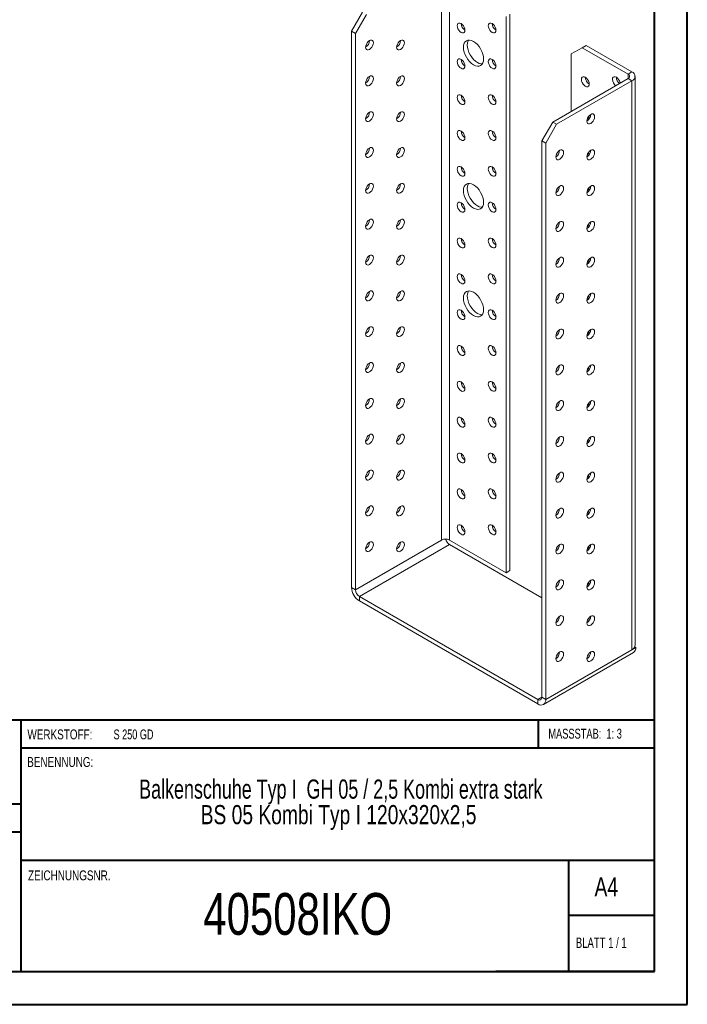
# Model space of a CAD drawing. Header units: millimetres. Extents: x 0 to 210, y 0 to 297.
# Tile 2 of 3: x 109 to 210, y 0 to 150. Entities that reach past the tile are written whole.
import ezdxf

# ---------------------------------------------------------------- set-up
doc = ezdxf.new("R2010")
doc.units = ezdxf.units.MM
doc.styles.add('SLDTEXTSTYLE0', font='TXT', dxfattribs={"width": 0.75})
doc.styles.add('SLDTEXTSTYLE1', font='TXT', dxfattribs={"width": 0.681818})
doc.styles.add('SLDTEXTSTYLE2', font='TXT', dxfattribs={"width": 0.7})
doc.styles.add('SLDTEXTSTYLE3', font='TXT', dxfattribs={"width": 0.6875})
doc.styles.add('SLDTEXTSTYLE4', font='TXT', dxfattribs={"width": 0.69898})

# ---------------------------------------------------------------- blocks, each defined once
blk = doc.blocks.new('SW_NOTE_1')
at = {"color": 0, "linetype": 'Continuous', "lineweight": 0, "char_height": 2.9104, "attachment_point": 2}
for s, insert, style in [('Balkenschuhe Typ I  GH 05 / 2,5 Kombi extra stark', (45.38, 3.75), 'SLDTEXTSTYLE4'), ('BS 05 Kombi Typ I 120x320x2,5', (45.03, -0.13), 'SLDTEXTSTYLE0')]:
    blk.add_mtext(s, dxfattribs=dict(at, insert=insert, style=style))

msp = doc.modelspace()

# ---------------------------------------------------------------- linework, layer by layer
at = {"color": 7, "linetype": 'Continuous', "lineweight": 40}
for p, q in [((210.08, 0.21), (210.08, 297.21)), ((205.08, 5.21), (205.08, 292.21)), ((205.08, 43.37), (10.11, 43.37)), ((108.91, 43.37), (108.91, 5.12)), ((187.47, 39.12), (187.47, 43.37)), ((205.08, 39.12), (108.91, 39.12)), ((108.91, 30.62), (10.11, 30.62)), ((108.91, 26.37), (10.11, 26.37)), ((108.91, 22.12), (205.08, 22.12)), ((192.08, 5.21), (192.08, 22.21)), ((205.08, 13.71), (192.08, 13.71)), ((10.08, 5.21), (205.08, 5.21)), ((205.08, 5.21), (180.99, 5.21)), ((0.08, 0.21), (210.08, 0.21))]:
    msp.add_line(p, q, dxfattribs=at)
at = {"color": 7, "linetype": 'Continuous', "lineweight": 15}
for p, q in [((172.79, 157.15), (172.79, 70.74)), ((173.97, 70.74), (173.97, 157.15)), ((159.12, 148.04), (160.77, 150.9)), ((161.36, 150.56), (159.71, 147.7)), ((182.57, 150.28), (182.57, 65.77)), ((183.16, 150.62), (183.16, 66.11)), ((159.71, 147.7), (159.12, 148.04)), ((159.12, 63.53), (159.12, 148.04)), ((159.71, 63.19), (159.71, 147.7)), ((194.12, 145.52), (192.47, 144.57)), ((194.71, 145.86), (194.12, 145.52)), ((194.12, 145.52), (201.08, 141.51)), ((194.71, 145.86), (201.67, 141.85)), ((192.47, 135.86), (192.47, 144.57)), ((189.65, 134.23), (201.08, 140.83)), ((201.08, 141.51), (201.67, 141.85)), ((201.08, 141.51), (201.08, 140.83)), ((201.08, 140.83), (201.67, 140.49)), ((202.15, 54.75), (202.15, 141.17)), ((190.23, 133.89), (201.67, 140.49)), ((201.67, 54.07), (201.67, 140.49)), ((188, 131.37), (189.65, 134.23)), ((190.23, 133.89), (188.59, 131.03)), ((189.65, 134.23), (190.23, 133.89)), ((188.59, 131.03), (188, 131.37)), ((188, 46.86), (188, 131.37)), ((188.59, 46.52), (188.59, 131.03)), ((172.79, 70.74), (159.71, 63.19)), ((182.57, 65.77), (173.97, 70.74)), ((160.3, 62.16), (173.97, 70.06)), ((188, 61.96), (173.97, 70.06)), ((183.16, 66.11), (182.57, 65.77)), ((159.71, 63.19), (159.12, 63.53)), ((160.3, 62.16), (187.41, 46.52)), ((160.3, 62.16), (160.3, 61.48)), ((160.3, 61.48), (187.41, 45.84)), ((195.18, 58.49), (194.95, 58.63)), ((188.59, 46.52), (201.67, 54.07)), ((202.26, 54.41), (201.67, 54.07)), ((202.1, 54.5), (202.26, 54.41)), ((188.24, 45.75), (201.91, 53.65)), ((188, 46.86), (187.41, 46.52)), ((187.41, 46.52), (187.41, 45.84)), ((188, 46.86), (188.59, 46.52))]:
    msp.add_line(p, q, dxfattribs=at)
at = {"color": 7, "linetype": 'Continuous', "lineweight": 15, "flags": 128}
for points in [[(176.33, 148.17), (176.3, 148.4), (176.22, 148.64), (176.09, 148.86), (175.92, 149.06), (175.74, 149.19), (175.56, 149.27), (175.39, 149.26), (175.26, 149.19), (175.18, 149.05), (175.15, 148.85), (175.18, 148.63), (175.26, 148.39), (175.39, 148.16), (175.56, 147.97), (175.74, 147.83), (175.92, 147.76), (176.09, 147.76), (176.22, 147.84), (176.3, 147.98), (176.33, 148.17)], [(181.04, 148.17), (181.01, 148.4), (180.93, 148.64), (180.8, 148.86), (180.64, 149.06), (180.45, 149.19), (180.27, 149.27), (180.11, 149.26), (179.98, 149.19), (179.89, 149.05), (179.86, 148.85), (179.89, 148.63), (179.98, 148.39), (180.11, 148.16), (180.27, 147.97), (180.45, 147.83), (180.64, 147.76), (180.8, 147.76), (180.93, 147.84), (181.01, 147.98), (181.04, 148.17)], [(161.83, 146.61), (161.65, 146.47), (161.49, 146.28), (161.36, 146.05), (161.27, 145.81), (161.24, 145.59), (161.27, 145.39), (161.36, 145.25), (161.49, 145.18), (161.65, 145.18), (161.83, 145.25), (162.01, 145.39), (162.18, 145.58), (162.31, 145.8), (162.39, 146.04), (162.42, 146.27), (162.39, 146.46), (162.31, 146.6), (162.18, 146.68), (162.01, 146.68), (161.83, 146.61)], [(166.55, 146.61), (166.36, 146.47), (166.2, 146.28), (166.07, 146.05), (165.99, 145.81), (165.96, 145.59), (165.99, 145.39), (166.07, 145.25), (166.2, 145.18), (166.36, 145.18), (166.55, 145.25), (166.73, 145.39), (166.89, 145.58), (167.02, 145.8), (167.11, 146.04), (167.14, 146.27), (167.11, 146.46), (167.02, 146.6), (166.89, 146.68), (166.73, 146.68), (166.55, 146.61)], [(179.16, 143.82), (179.13, 144.18), (179.04, 144.56), (178.9, 144.95), (178.71, 145.33), (178.48, 145.68), (178.21, 146), (177.92, 146.27), (177.62, 146.47), (177.33, 146.61), (177.04, 146.68), (176.77, 146.67), (176.54, 146.58), (176.35, 146.42), (176.21, 146.2), (176.12, 145.92), (176.09, 145.59), (176.12, 145.22), (176.21, 144.84), (176.35, 144.46), (176.54, 144.08), (176.77, 143.72), (177.04, 143.41), (177.33, 143.14), (177.62, 142.93), (177.92, 142.79), (178.21, 142.73), (178.48, 142.74), (178.71, 142.83), (178.9, 142.98), (179.04, 143.21), (179.13, 143.49), (179.16, 143.82)], [(176.88, 146.68), (176.8, 146.54), (176.71, 146.26), (176.68, 145.93), (176.71, 145.57), (176.8, 145.18), (176.94, 144.8), (177.13, 144.42), (177.36, 144.06), (177.63, 143.75), (177.92, 143.48), (178.21, 143.27), (178.51, 143.14), (178.8, 143.07), (178.96, 143.07)], [(176.33, 142.73), (176.3, 142.96), (176.22, 143.19), (176.09, 143.42), (175.92, 143.61), (175.74, 143.75), (175.56, 143.82), (175.39, 143.82), (175.26, 143.74), (175.18, 143.6), (175.15, 143.41), (175.18, 143.18), (175.26, 142.94), (175.39, 142.72), (175.56, 142.53), (175.74, 142.39), (175.92, 142.32), (176.09, 142.32), (176.22, 142.39), (176.3, 142.54), (176.33, 142.73)], [(181.04, 142.73), (181.01, 142.96), (180.93, 143.19), (180.8, 143.42), (180.64, 143.61), (180.45, 143.75), (180.27, 143.82), (180.11, 143.82), (179.98, 143.74), (179.89, 143.6), (179.86, 143.41), (179.89, 143.18), (179.98, 142.95), (180.11, 142.72), (180.27, 142.53), (180.45, 142.39), (180.64, 142.32), (180.8, 142.32), (180.93, 142.39), (181.01, 142.54), (181.04, 142.73)], [(161.83, 141.16), (161.65, 141.03), (161.49, 140.84), (161.36, 140.61), (161.27, 140.37), (161.24, 140.14), (161.27, 139.95), (161.36, 139.81), (161.49, 139.73), (161.65, 139.73), (161.83, 139.8), (162.01, 139.94), (162.18, 140.13), (162.31, 140.36), (162.39, 140.6), (162.42, 140.82), (162.39, 141.02), (162.31, 141.16), (162.18, 141.23), (162.01, 141.24), (161.83, 141.16)], [(166.55, 141.16), (166.36, 141.03), (166.2, 140.83), (166.07, 140.61), (165.99, 140.37), (165.96, 140.14), (165.99, 139.95), (166.07, 139.81), (166.2, 139.73), (166.36, 139.73), (166.55, 139.8), (166.73, 139.94), (166.89, 140.13), (167.02, 140.36), (167.11, 140.6), (167.14, 140.82), (167.11, 141.02), (167.02, 141.16), (166.89, 141.23), (166.73, 141.24), (166.55, 141.16)], [(194.01, 140.69), (194.04, 140.88), (194.12, 141.02), (194.25, 141.1), (194.41, 141.1), (194.6, 141.03), (194.78, 140.89), (194.94, 140.7), (195.07, 140.47), (195.16, 140.24), (195.18, 140.01), (195.16, 139.82), (195.07, 139.67), (194.94, 139.6), (194.78, 139.6), (194.6, 139.67), (194.41, 139.81), (194.25, 140), (194.12, 140.22), (194.04, 140.46), (194.01, 140.69)], [(198.72, 140.69), (198.75, 140.88), (198.83, 141.02), (198.96, 141.1), (199.13, 141.1), (199.31, 141.03), (199.49, 140.89), (199.66, 140.7), (199.79, 140.47), (199.87, 140.24), (199.89, 140.14)], [(176.33, 137.29), (176.3, 137.51), (176.22, 137.75), (176.09, 137.98), (175.92, 138.17), (175.74, 138.31), (175.56, 138.38), (175.39, 138.38), (175.26, 138.3), (175.18, 138.16), (175.15, 137.97), (175.18, 137.74), (175.26, 137.5), (175.39, 137.28), (175.56, 137.08), (175.74, 136.95), (175.92, 136.87), (176.09, 136.88), (176.22, 136.95), (176.3, 137.09), (176.33, 137.29)], [(181.04, 137.29), (181.01, 137.51), (180.93, 137.75), (180.8, 137.98), (180.64, 138.17), (180.45, 138.31), (180.27, 138.38), (180.11, 138.38), (179.98, 138.3), (179.89, 138.16), (179.86, 137.97), (179.89, 137.74), (179.98, 137.5), (180.11, 137.28), (180.27, 137.08), (180.45, 136.95), (180.64, 136.87), (180.8, 136.88), (180.93, 136.95), (181.01, 137.09), (181.04, 137.29)], [(161.83, 135.72), (161.65, 135.58), (161.49, 135.39), (161.36, 135.17), (161.27, 134.93), (161.24, 134.7), (161.27, 134.51), (161.36, 134.37), (161.49, 134.29), (161.65, 134.29), (161.83, 134.36), (162.01, 134.5), (162.18, 134.69), (162.31, 134.92), (162.39, 135.15), (162.42, 135.38), (162.39, 135.57), (162.31, 135.72), (162.18, 135.79), (162.01, 135.79), (161.83, 135.72)], [(166.55, 135.72), (166.36, 135.58), (166.2, 135.39), (166.07, 135.17), (165.99, 134.93), (165.96, 134.7), (165.99, 134.51), (166.07, 134.37), (166.2, 134.29), (166.36, 134.29), (166.55, 134.36), (166.73, 134.5), (166.89, 134.69), (167.02, 134.92), (167.11, 135.15), (167.14, 135.38), (167.11, 135.57), (167.02, 135.72), (166.89, 135.79), (166.73, 135.79), (166.55, 135.72)], [(195.42, 135.38), (195.24, 135.24), (195.07, 135.05), (194.94, 134.83), (194.86, 134.59), (194.83, 134.36), (194.86, 134.17), (194.94, 134.03), (195.07, 133.95), (195.24, 133.95), (195.42, 134.02), (195.6, 134.16), (195.77, 134.35), (195.9, 134.58), (195.98, 134.82), (196.01, 135.04), (195.98, 135.24), (195.9, 135.38), (195.77, 135.45), (195.6, 135.46), (195.42, 135.38)], [(195.11, 134.61), (195, 134.7), (194.92, 134.79)], [(176.33, 131.84), (176.3, 132.07), (176.22, 132.31), (176.09, 132.53), (175.92, 132.72), (175.74, 132.86), (175.56, 132.93), (175.39, 132.93), (175.26, 132.86), (175.18, 132.72), (175.15, 132.52), (175.18, 132.3), (175.26, 132.06), (175.39, 131.83), (175.56, 131.64), (175.74, 131.5), (175.92, 131.43), (176.09, 131.43), (176.22, 131.51), (176.3, 131.65), (176.33, 131.84)], [(181.04, 131.84), (181.01, 132.07), (180.93, 132.31), (180.8, 132.53), (180.64, 132.72), (180.45, 132.86), (180.27, 132.93), (180.11, 132.93), (179.98, 132.86), (179.89, 132.72), (179.86, 132.52), (179.89, 132.3), (179.98, 132.06), (180.11, 131.83), (180.27, 131.64), (180.45, 131.5), (180.64, 131.43), (180.8, 131.43), (180.93, 131.51), (181.01, 131.65), (181.04, 131.84)], [(161.83, 130.28), (161.65, 130.14), (161.49, 129.95), (161.36, 129.72), (161.27, 129.48), (161.24, 129.26), (161.27, 129.06), (161.36, 128.92), (161.49, 128.85), (161.65, 128.85), (161.83, 128.92), (162.01, 129.06), (162.18, 129.25), (162.31, 129.47), (162.39, 129.71), (162.42, 129.94), (162.39, 130.13), (162.31, 130.27), (162.18, 130.35), (162.01, 130.35), (161.83, 130.28)], [(166.55, 130.28), (166.36, 130.14), (166.2, 129.95), (166.07, 129.72), (165.99, 129.48), (165.96, 129.26), (165.99, 129.06), (166.07, 128.92), (166.2, 128.85), (166.36, 128.84), (166.55, 128.92), (166.73, 129.05), (166.89, 129.25), (167.02, 129.47), (167.11, 129.71), (167.14, 129.94), (167.11, 130.13), (167.02, 130.27), (166.89, 130.35), (166.73, 130.35), (166.55, 130.28)], [(190.71, 129.94), (190.52, 129.8), (190.36, 129.61), (190.23, 129.38), (190.15, 129.15), (190.12, 128.92), (190.15, 128.73), (190.23, 128.58), (190.36, 128.51), (190.52, 128.51), (190.71, 128.58), (190.89, 128.72), (191.05, 128.91), (191.18, 129.14), (191.27, 129.37), (191.3, 129.6), (191.27, 129.79), (191.18, 129.93), (191.05, 130.01), (190.89, 130.01), (190.71, 129.94)], [(195.42, 129.94), (195.24, 129.8), (195.07, 129.61), (194.94, 129.38), (194.86, 129.15), (194.83, 128.92), (194.86, 128.73), (194.94, 128.58), (195.07, 128.51), (195.24, 128.51), (195.42, 128.58), (195.6, 128.72), (195.77, 128.91), (195.9, 129.13), (195.98, 129.37), (196.01, 129.6), (195.98, 129.79), (195.9, 129.93), (195.77, 130.01), (195.6, 130.01), (195.42, 129.94)], [(195.11, 129.17), (195, 129.26), (194.92, 129.34)], [(176.33, 126.4), (176.3, 126.63), (176.22, 126.86), (176.09, 127.09), (175.92, 127.28), (175.74, 127.42), (175.56, 127.49), (175.39, 127.49), (175.26, 127.41), (175.18, 127.27), (175.15, 127.08), (175.18, 126.85), (175.26, 126.61), (175.39, 126.39), (175.56, 126.2), (175.74, 126.06), (175.92, 125.99), (176.09, 125.99), (176.22, 126.06), (176.3, 126.2), (176.33, 126.4)], [(181.04, 126.4), (181.01, 126.63), (180.93, 126.86), (180.8, 127.09), (180.64, 127.28), (180.45, 127.42), (180.27, 127.49), (180.11, 127.49), (179.98, 127.41), (179.89, 127.27), (179.86, 127.08), (179.89, 126.85), (179.98, 126.61), (180.11, 126.39), (180.27, 126.2), (180.45, 126.06), (180.64, 125.99), (180.8, 125.99), (180.93, 126.06), (181.01, 126.21), (181.04, 126.4)], [(161.83, 124.83), (161.65, 124.7), (161.49, 124.5), (161.36, 124.28), (161.27, 124.04), (161.24, 123.81), (161.27, 123.62), (161.36, 123.48), (161.49, 123.4), (161.65, 123.4), (161.83, 123.47), (162.01, 123.61), (162.18, 123.8), (162.31, 124.03), (162.39, 124.27), (162.42, 124.49), (162.39, 124.69), (162.31, 124.83), (162.18, 124.9), (162.01, 124.91), (161.83, 124.83)], [(166.55, 124.83), (166.36, 124.7), (166.2, 124.5), (166.07, 124.28), (165.99, 124.04), (165.96, 123.81), (165.99, 123.62), (166.07, 123.48), (166.2, 123.4), (166.36, 123.4), (166.55, 123.47), (166.73, 123.61), (166.89, 123.8), (167.02, 124.03), (167.11, 124.27), (167.14, 124.49), (167.11, 124.69), (167.02, 124.83), (166.89, 124.9), (166.73, 124.91), (166.55, 124.83)], [(179.16, 122.04), (179.13, 122.41), (179.04, 122.79), (178.9, 123.18), (178.71, 123.55), (178.48, 123.91), (178.21, 124.22), (177.92, 124.49), (177.62, 124.7), (177.33, 124.84), (177.04, 124.9), (176.77, 124.89), (176.54, 124.8), (176.35, 124.65), (176.21, 124.42), (176.12, 124.14), (176.09, 123.81), (176.12, 123.45), (176.21, 123.07), (176.35, 122.68), (176.54, 122.3), (176.77, 121.95), (177.04, 121.63), (177.33, 121.37), (177.62, 121.16), (177.92, 121.02), (178.21, 120.96), (178.48, 120.97), (178.71, 121.05), (178.9, 121.21), (179.04, 121.43), (179.13, 121.72), (179.16, 122.04)], [(176.88, 124.9), (176.8, 124.76), (176.71, 124.48), (176.68, 124.15), (176.71, 123.79), (176.8, 123.41), (176.94, 123.02), (177.13, 122.64), (177.36, 122.29), (177.63, 121.97), (177.92, 121.71), (178.21, 121.5), (178.51, 121.36), (178.8, 121.3), (178.96, 121.29)], [(190.71, 124.5), (190.52, 124.36), (190.36, 124.17), (190.23, 123.94), (190.15, 123.7), (190.12, 123.48), (190.15, 123.28), (190.23, 123.14), (190.36, 123.07), (190.52, 123.06), (190.71, 123.14), (190.89, 123.27), (191.05, 123.47), (191.18, 123.69), (191.27, 123.93), (191.3, 124.16), (191.27, 124.35), (191.18, 124.49), (191.05, 124.57), (190.89, 124.57), (190.71, 124.5)], [(195.42, 124.5), (195.24, 124.36), (195.07, 124.17), (194.94, 123.94), (194.86, 123.7), (194.83, 123.48), (194.86, 123.28), (194.94, 123.14), (195.07, 123.07), (195.24, 123.06), (195.42, 123.14), (195.6, 123.27), (195.77, 123.47), (195.9, 123.69), (195.98, 123.93), (196.01, 124.16), (195.98, 124.35), (195.9, 124.49), (195.77, 124.57), (195.6, 124.57), (195.42, 124.5)], [(195.11, 123.72), (195, 123.82), (194.92, 123.9)], [(176.33, 120.95), (176.3, 121.18), (176.22, 121.42), (176.09, 121.65), (175.92, 121.84), (175.74, 121.98), (175.56, 122.05), (175.39, 122.05), (175.26, 121.97), (175.18, 121.83), (175.15, 121.64), (175.18, 121.41), (175.26, 121.17), (175.39, 120.94), (175.56, 120.75), (175.74, 120.61), (175.92, 120.54), (176.09, 120.54), (176.22, 120.62), (176.3, 120.76), (176.33, 120.95)], [(181.04, 120.96), (181.01, 121.18), (180.93, 121.42), (180.8, 121.65), (180.64, 121.84), (180.45, 121.98), (180.27, 122.05), (180.11, 122.05), (179.98, 121.97), (179.89, 121.83), (179.86, 121.64), (179.89, 121.41), (179.98, 121.17), (180.11, 120.94), (180.27, 120.75), (180.45, 120.61), (180.64, 120.54), (180.8, 120.54), (180.93, 120.62), (181.01, 120.76), (181.04, 120.96)], [(161.83, 119.39), (161.65, 119.25), (161.49, 119.06), (161.36, 118.83), (161.27, 118.6), (161.24, 118.37), (161.27, 118.18), (161.36, 118.03), (161.49, 117.96), (161.65, 117.96), (161.83, 118.03), (162.01, 118.17), (162.18, 118.36), (162.31, 118.59), (162.39, 118.82), (162.42, 119.05), (162.39, 119.24), (162.31, 119.39), (162.18, 119.46), (162.01, 119.46), (161.83, 119.39)], [(166.55, 119.39), (166.36, 119.25), (166.2, 119.06), (166.07, 118.83), (165.99, 118.6), (165.96, 118.37), (165.99, 118.18), (166.07, 118.03), (166.2, 117.96), (166.36, 117.96), (166.55, 118.03), (166.73, 118.17), (166.89, 118.36), (167.02, 118.58), (167.11, 118.82), (167.14, 119.05), (167.11, 119.24), (167.02, 119.38), (166.89, 119.46), (166.73, 119.46), (166.55, 119.39)], [(190.71, 119.05), (190.52, 118.91), (190.36, 118.72), (190.23, 118.5), (190.15, 118.26), (190.12, 118.03), (190.15, 117.84), (190.23, 117.7), (190.36, 117.62), (190.52, 117.62), (190.71, 117.69), (190.89, 117.83), (191.05, 118.02), (191.18, 118.25), (191.27, 118.49), (191.3, 118.71), (191.27, 118.91), (191.18, 119.05), (191.05, 119.12), (190.89, 119.12), (190.71, 119.05)], [(195.42, 119.05), (195.24, 118.91), (195.07, 118.72), (194.94, 118.5), (194.86, 118.26), (194.83, 118.03), (194.86, 117.84), (194.94, 117.7), (195.07, 117.62), (195.24, 117.62), (195.42, 117.69), (195.6, 117.83), (195.77, 118.02), (195.9, 118.25), (195.98, 118.49), (196.01, 118.71), (195.98, 118.91), (195.9, 119.05), (195.77, 119.12), (195.6, 119.12), (195.42, 119.05)], [(195.11, 118.28), (195, 118.37), (194.92, 118.45)], [(176.33, 115.51), (176.3, 115.74), (176.22, 115.98), (176.09, 116.2), (175.92, 116.39), (175.74, 116.53), (175.56, 116.6), (175.39, 116.6), (175.26, 116.53), (175.18, 116.39), (175.15, 116.19), (175.18, 115.96), (175.26, 115.73), (175.39, 115.5), (175.56, 115.31), (175.74, 115.17), (175.92, 115.1), (176.09, 115.1), (176.22, 115.18), (176.3, 115.32), (176.33, 115.51)], [(181.04, 115.51), (181.01, 115.74), (180.93, 115.98), (180.8, 116.2), (180.64, 116.39), (180.45, 116.53), (180.27, 116.6), (180.11, 116.6), (179.98, 116.53), (179.89, 116.39), (179.86, 116.19), (179.89, 115.97), (179.98, 115.73), (180.11, 115.5), (180.27, 115.31), (180.45, 115.17), (180.64, 115.1), (180.8, 115.1), (180.93, 115.18), (181.01, 115.32), (181.04, 115.51)], [(161.83, 113.95), (161.65, 113.81), (161.49, 113.62), (161.36, 113.39), (161.27, 113.15), (161.24, 112.93), (161.27, 112.73), (161.36, 112.59), (161.49, 112.52), (161.65, 112.51), (161.83, 112.59), (162.01, 112.72), (162.18, 112.92), (162.31, 113.14), (162.39, 113.38), (162.42, 113.61), (162.39, 113.8), (162.31, 113.94), (162.18, 114.02), (162.01, 114.02), (161.83, 113.95)], [(166.55, 113.95), (166.36, 113.81), (166.2, 113.62), (166.07, 113.39), (165.99, 113.15), (165.96, 112.93), (165.99, 112.73), (166.07, 112.59), (166.2, 112.52), (166.36, 112.51), (166.55, 112.59), (166.73, 112.72), (166.89, 112.92), (167.02, 113.14), (167.11, 113.38), (167.14, 113.61), (167.11, 113.8), (167.02, 113.94), (166.89, 114.02), (166.73, 114.02), (166.55, 113.95)], [(190.71, 113.61), (190.52, 113.47), (190.36, 113.28), (190.23, 113.05), (190.15, 112.82), (190.12, 112.59), (190.15, 112.4), (190.23, 112.25), (190.36, 112.18), (190.52, 112.18), (190.71, 112.25), (190.89, 112.39), (191.05, 112.58), (191.18, 112.8), (191.27, 113.04), (191.3, 113.27), (191.27, 113.46), (191.18, 113.6), (191.05, 113.68), (190.89, 113.68), (190.71, 113.61)], [(195.42, 113.61), (195.24, 113.47), (195.07, 113.28), (194.94, 113.05), (194.86, 112.82), (194.83, 112.59), (194.86, 112.39), (194.94, 112.25), (195.07, 112.18), (195.24, 112.18), (195.42, 112.25), (195.6, 112.39), (195.77, 112.58), (195.9, 112.8), (195.98, 113.04), (196.01, 113.27), (195.98, 113.46), (195.9, 113.6), (195.77, 113.68), (195.6, 113.68), (195.42, 113.61)], [(195.11, 112.84), (195, 112.93), (194.92, 113.01)], [(176.33, 110.07), (176.3, 110.29), (176.22, 110.53), (176.09, 110.76), (175.92, 110.95), (175.74, 111.09), (175.56, 111.16), (175.39, 111.16), (175.26, 111.08), (175.18, 110.94), (175.15, 110.75), (175.18, 110.52), (175.26, 110.28), (175.39, 110.06), (175.56, 109.87), (175.74, 109.73), (175.92, 109.66), (176.09, 109.66), (176.22, 109.73), (176.3, 109.87), (176.33, 110.07)], [(181.04, 110.07), (181.01, 110.29), (180.93, 110.53), (180.8, 110.76), (180.64, 110.95), (180.45, 111.09), (180.27, 111.16), (180.11, 111.16), (179.98, 111.08), (179.89, 110.94), (179.86, 110.75), (179.89, 110.52), (179.98, 110.28), (180.11, 110.06), (180.27, 109.87), (180.45, 109.73), (180.64, 109.66), (180.8, 109.66), (180.93, 109.73), (181.01, 109.87), (181.04, 110.07)], [(161.83, 108.5), (161.65, 108.36), (161.49, 108.17), (161.36, 107.95), (161.27, 107.71), (161.24, 107.48), (161.27, 107.29), (161.36, 107.15), (161.49, 107.07), (161.65, 107.07), (161.83, 107.14), (162.01, 107.28), (162.18, 107.47), (162.31, 107.7), (162.39, 107.94), (162.42, 108.16), (162.39, 108.36), (162.31, 108.5), (162.18, 108.57), (162.01, 108.58), (161.83, 108.5)], [(166.55, 108.5), (166.36, 108.36), (166.2, 108.17), (166.07, 107.95), (165.99, 107.71), (165.96, 107.48), (165.99, 107.29), (166.07, 107.15), (166.2, 107.07), (166.36, 107.07), (166.55, 107.14), (166.73, 107.28), (166.89, 107.47), (167.02, 107.7), (167.11, 107.94), (167.14, 108.16), (167.11, 108.36), (167.02, 108.5), (166.89, 108.57), (166.73, 108.57), (166.55, 108.5)], [(179.16, 105.71), (179.13, 106.08), (179.04, 106.46), (178.9, 106.84), (178.71, 107.22), (178.48, 107.58), (178.21, 107.89), (177.92, 108.16), (177.62, 108.37), (177.33, 108.51), (177.04, 108.57), (176.77, 108.56), (176.54, 108.47), (176.35, 108.32), (176.21, 108.09), (176.12, 107.81), (176.09, 107.48), (176.12, 107.12), (176.21, 106.74), (176.35, 106.35), (176.54, 105.97), (176.77, 105.62), (177.04, 105.3), (177.33, 105.03), (177.62, 104.83), (177.92, 104.69), (178.21, 104.62), (178.48, 104.64), (178.71, 104.72), (178.9, 104.88), (179.04, 105.1), (179.13, 105.38), (179.16, 105.71)], [(176.88, 108.57), (176.8, 108.43), (176.71, 108.15), (176.68, 107.82), (176.71, 107.46), (176.8, 107.08), (176.94, 106.69), (177.13, 106.31), (177.36, 105.96), (177.63, 105.64), (177.92, 105.37), (178.21, 105.17), (178.51, 105.03), (178.8, 104.96), (178.96, 104.96)], [(190.71, 108.17), (190.52, 108.03), (190.36, 107.84), (190.23, 107.61), (190.15, 107.37), (190.12, 107.15), (190.15, 106.95), (190.23, 106.81), (190.36, 106.73), (190.52, 106.73), (190.71, 106.8), (190.89, 106.94), (191.05, 107.13), (191.18, 107.36), (191.27, 107.6), (191.3, 107.83), (191.27, 108.02), (191.18, 108.16), (191.05, 108.24), (190.89, 108.24), (190.71, 108.17)], [(195.42, 108.17), (195.24, 108.03), (195.07, 107.84), (194.94, 107.61), (194.86, 107.37), (194.83, 107.14), (194.86, 106.95), (194.94, 106.81), (195.07, 106.73), (195.24, 106.73), (195.42, 106.8), (195.6, 106.94), (195.77, 107.13), (195.9, 107.36), (195.98, 107.6), (196.01, 107.83), (195.98, 108.02), (195.9, 108.16), (195.77, 108.24), (195.6, 108.24), (195.42, 108.17)], [(195.11, 107.39), (195, 107.49), (194.92, 107.57)], [(176.33, 104.62), (176.3, 104.85), (176.22, 105.09), (176.09, 105.31), (175.92, 105.51), (175.74, 105.64), (175.56, 105.72), (175.39, 105.71), (175.26, 105.64), (175.18, 105.5), (175.15, 105.3), (175.18, 105.08), (175.26, 104.84), (175.39, 104.61), (175.56, 104.42), (175.74, 104.28), (175.92, 104.21), (176.09, 104.21), (176.22, 104.29), (176.3, 104.43), (176.33, 104.62)], [(181.04, 104.62), (181.01, 104.85), (180.93, 105.09), (180.8, 105.32), (180.64, 105.51), (180.45, 105.65), (180.27, 105.72), (180.11, 105.72), (179.98, 105.64), (179.89, 105.5), (179.86, 105.3), (179.89, 105.08), (179.98, 104.84), (180.11, 104.61), (180.27, 104.42), (180.45, 104.28), (180.64, 104.21), (180.8, 104.21), (180.93, 104.29), (181.01, 104.43), (181.04, 104.62)], [(161.83, 103.06), (161.65, 102.92), (161.49, 102.73), (161.36, 102.5), (161.27, 102.27), (161.24, 102.04), (161.27, 101.85), (161.36, 101.7), (161.49, 101.63), (161.65, 101.63), (161.83, 101.7), (162.01, 101.84), (162.18, 102.03), (162.31, 102.25), (162.39, 102.49), (162.42, 102.72), (162.39, 102.91), (162.31, 103.05), (162.18, 103.13), (162.01, 103.13), (161.83, 103.06)], [(166.55, 103.06), (166.36, 102.92), (166.2, 102.73), (166.07, 102.5), (165.99, 102.27), (165.96, 102.04), (165.99, 101.85), (166.07, 101.7), (166.2, 101.63), (166.36, 101.63), (166.55, 101.7), (166.73, 101.84), (166.89, 102.03), (167.02, 102.25), (167.11, 102.49), (167.14, 102.72), (167.11, 102.91), (167.02, 103.05), (166.89, 103.13), (166.73, 103.13), (166.55, 103.06)], [(190.71, 102.72), (190.52, 102.58), (190.36, 102.39), (190.23, 102.17), (190.15, 101.93), (190.12, 101.7), (190.15, 101.51), (190.23, 101.37), (190.36, 101.29), (190.52, 101.29), (190.71, 101.36), (190.89, 101.5), (191.05, 101.69), (191.18, 101.92), (191.27, 102.16), (191.3, 102.38), (191.27, 102.58), (191.18, 102.72), (191.05, 102.79), (190.89, 102.79), (190.71, 102.72)], [(195.42, 102.72), (195.24, 102.58), (195.07, 102.39), (194.94, 102.17), (194.86, 101.93), (194.83, 101.7), (194.86, 101.51), (194.94, 101.37), (195.07, 101.29), (195.24, 101.29), (195.42, 101.36), (195.6, 101.5), (195.77, 101.69), (195.9, 101.92), (195.98, 102.15), (196.01, 102.38), (195.98, 102.58), (195.9, 102.72), (195.77, 102.79), (195.6, 102.79), (195.42, 102.72)], [(195.11, 101.95), (195, 102.04), (194.92, 102.12)], [(176.33, 99.18), (176.3, 99.41), (176.22, 99.65), (176.09, 99.87), (175.92, 100.06), (175.74, 100.2), (175.56, 100.27), (175.39, 100.27), (175.26, 100.2), (175.18, 100.05), (175.15, 99.86), (175.18, 99.63), (175.26, 99.4), (175.39, 99.17), (175.56, 98.98), (175.74, 98.84), (175.92, 98.77), (176.09, 98.77), (176.22, 98.85), (176.3, 98.99), (176.33, 99.18)], [(181.04, 99.18), (181.01, 99.41), (180.93, 99.65), (180.8, 99.87), (180.64, 100.06), (180.45, 100.2), (180.27, 100.27), (180.11, 100.27), (179.98, 100.2), (179.89, 100.05), (179.86, 99.86), (179.89, 99.63), (179.98, 99.4), (180.11, 99.17), (180.27, 98.98), (180.45, 98.84), (180.64, 98.77), (180.8, 98.77), (180.93, 98.85), (181.01, 98.99), (181.04, 99.18)], [(161.83, 97.62), (161.65, 97.48), (161.49, 97.29), (161.36, 97.06), (161.27, 96.82), (161.24, 96.6), (161.27, 96.4), (161.36, 96.26), (161.49, 96.19), (161.65, 96.18), (161.83, 96.26), (162.01, 96.39), (162.18, 96.59), (162.31, 96.81), (162.39, 97.05), (162.42, 97.28), (162.39, 97.47), (162.31, 97.61), (162.18, 97.69), (162.01, 97.69), (161.83, 97.62)], [(166.55, 97.62), (166.36, 97.48), (166.2, 97.29), (166.07, 97.06), (165.99, 96.82), (165.96, 96.6), (165.99, 96.4), (166.07, 96.26), (166.2, 96.18), (166.36, 96.18), (166.55, 96.25), (166.73, 96.39), (166.89, 96.58), (167.02, 96.81), (167.11, 97.05), (167.14, 97.28), (167.11, 97.47), (167.02, 97.61), (166.89, 97.69), (166.73, 97.69), (166.55, 97.62)], [(190.71, 97.28), (190.52, 97.14), (190.36, 96.95), (190.23, 96.72), (190.15, 96.48), (190.12, 96.26), (190.15, 96.06), (190.23, 95.92), (190.36, 95.85), (190.52, 95.85), (190.71, 95.92), (190.89, 96.06), (191.05, 96.25), (191.18, 96.47), (191.27, 96.71), (191.3, 96.94), (191.27, 97.13), (191.18, 97.27), (191.05, 97.35), (190.89, 97.35), (190.71, 97.28)], [(195.42, 97.28), (195.24, 97.14), (195.07, 96.95), (194.94, 96.72), (194.86, 96.48), (194.83, 96.26), (194.86, 96.06), (194.94, 95.92), (195.07, 95.85), (195.24, 95.85), (195.42, 95.92), (195.6, 96.06), (195.77, 96.25), (195.9, 96.47), (195.98, 96.71), (196.01, 96.94), (195.98, 97.13), (195.9, 97.27), (195.77, 97.35), (195.6, 97.35), (195.42, 97.28)], [(195.11, 96.51), (195, 96.6), (194.92, 96.68)], [(176.33, 93.74), (176.3, 93.96), (176.22, 94.2), (176.09, 94.43), (175.92, 94.62), (175.74, 94.76), (175.56, 94.83), (175.39, 94.83), (175.26, 94.75), (175.18, 94.61), (175.15, 94.42), (175.18, 94.19), (175.26, 93.95), (175.39, 93.73), (175.56, 93.53), (175.74, 93.4), (175.92, 93.32), (176.09, 93.33), (176.22, 93.4), (176.3, 93.54), (176.33, 93.74)], [(181.04, 93.74), (181.01, 93.96), (180.93, 94.2), (180.8, 94.43), (180.64, 94.62), (180.45, 94.76), (180.27, 94.83), (180.11, 94.83), (179.98, 94.75), (179.89, 94.61), (179.86, 94.42), (179.89, 94.19), (179.98, 93.95), (180.11, 93.73), (180.27, 93.54), (180.45, 93.4), (180.64, 93.33), (180.8, 93.33), (180.93, 93.4), (181.01, 93.54), (181.04, 93.74)], [(161.83, 92.17), (161.65, 92.03), (161.49, 91.84), (161.36, 91.62), (161.27, 91.38), (161.24, 91.15), (161.27, 90.96), (161.36, 90.82), (161.49, 90.74), (161.65, 90.74), (161.83, 90.81), (162.01, 90.95), (162.18, 91.14), (162.31, 91.37), (162.39, 91.61), (162.42, 91.83), (162.39, 92.03), (162.31, 92.17), (162.18, 92.24), (162.01, 92.24), (161.83, 92.17)], [(166.55, 92.17), (166.36, 92.03), (166.2, 91.84), (166.07, 91.62), (165.99, 91.38), (165.96, 91.15), (165.99, 90.96), (166.07, 90.82), (166.2, 90.74), (166.36, 90.74), (166.55, 90.81), (166.73, 90.95), (166.89, 91.14), (167.02, 91.37), (167.11, 91.6), (167.14, 91.83), (167.11, 92.03), (167.02, 92.17), (166.89, 92.24), (166.73, 92.24), (166.55, 92.17)], [(190.71, 91.84), (190.52, 91.7), (190.36, 91.51), (190.23, 91.28), (190.15, 91.04), (190.12, 90.81), (190.15, 90.62), (190.23, 90.48), (190.36, 90.4), (190.52, 90.4), (190.71, 90.47), (190.89, 90.61), (191.05, 90.8), (191.18, 91.03), (191.27, 91.27), (191.3, 91.49), (191.27, 91.69), (191.18, 91.83), (191.05, 91.91), (190.89, 91.91), (190.71, 91.84)], [(195.42, 91.83), (195.24, 91.7), (195.07, 91.5), (194.94, 91.28), (194.86, 91.04), (194.83, 90.81), (194.86, 90.62), (194.94, 90.48), (195.07, 90.4), (195.24, 90.4), (195.42, 90.47), (195.6, 90.61), (195.77, 90.8), (195.9, 91.03), (195.98, 91.27), (196.01, 91.49), (195.98, 91.69), (195.9, 91.83), (195.77, 91.9), (195.6, 91.91), (195.42, 91.83)], [(195.11, 91.06), (195, 91.16), (194.92, 91.24)], [(176.33, 88.29), (176.3, 88.52), (176.22, 88.76), (176.09, 88.98), (175.92, 89.18), (175.74, 89.31), (175.56, 89.39), (175.39, 89.38), (175.26, 89.31), (175.18, 89.17), (175.15, 88.97), (175.18, 88.75), (175.26, 88.51), (175.39, 88.28), (175.56, 88.09), (175.74, 87.95), (175.92, 87.88), (176.09, 87.88), (176.22, 87.96), (176.3, 88.1), (176.33, 88.29)], [(181.04, 88.29), (181.01, 88.52), (180.93, 88.76), (180.8, 88.98), (180.64, 89.18), (180.45, 89.31), (180.27, 89.39), (180.11, 89.38), (179.98, 89.31), (179.89, 89.17), (179.86, 88.97), (179.89, 88.75), (179.98, 88.51), (180.11, 88.28), (180.27, 88.09), (180.45, 87.95), (180.64, 87.88), (180.8, 87.88), (180.93, 87.96), (181.01, 88.1), (181.04, 88.29)], [(161.83, 86.73), (161.65, 86.59), (161.49, 86.4), (161.36, 86.17), (161.27, 85.94), (161.24, 85.71), (161.27, 85.51), (161.36, 85.37), (161.49, 85.3), (161.65, 85.3), (161.83, 85.37), (162.01, 85.51), (162.18, 85.7), (162.31, 85.92), (162.39, 86.16), (162.42, 86.39), (162.39, 86.58), (162.31, 86.72), (162.18, 86.8), (162.01, 86.8), (161.83, 86.73)], [(166.55, 86.73), (166.36, 86.59), (166.2, 86.4), (166.07, 86.17), (165.99, 85.93), (165.96, 85.71), (165.99, 85.51), (166.07, 85.37), (166.2, 85.3), (166.36, 85.3), (166.55, 85.37), (166.73, 85.51), (166.89, 85.7), (167.02, 85.92), (167.11, 86.16), (167.14, 86.39), (167.11, 86.58), (167.02, 86.72), (166.89, 86.8), (166.73, 86.8), (166.55, 86.73)], [(190.71, 86.39), (190.52, 86.25), (190.36, 86.06), (190.23, 85.84), (190.15, 85.6), (190.12, 85.37), (190.15, 85.18), (190.23, 85.04), (190.36, 84.96), (190.52, 84.96), (190.71, 85.03), (190.89, 85.17), (191.05, 85.36), (191.18, 85.59), (191.27, 85.82), (191.3, 86.05), (191.27, 86.24), (191.18, 86.39), (191.05, 86.46), (190.89, 86.46), (190.71, 86.39)], [(195.42, 86.39), (195.24, 86.25), (195.07, 86.06), (194.94, 85.84), (194.86, 85.6), (194.83, 85.37), (194.86, 85.18), (194.94, 85.04), (195.07, 84.96), (195.24, 84.96), (195.42, 85.03), (195.6, 85.17), (195.77, 85.36), (195.9, 85.59), (195.98, 85.82), (196.01, 86.05), (195.98, 86.24), (195.9, 86.39), (195.77, 86.46), (195.6, 86.46), (195.42, 86.39)], [(195.11, 85.62), (195, 85.71), (194.92, 85.79)], [(176.33, 82.85), (176.3, 83.08), (176.22, 83.31), (176.09, 83.54), (175.92, 83.73), (175.74, 83.87), (175.56, 83.94), (175.39, 83.94), (175.26, 83.86), (175.18, 83.72), (175.15, 83.53), (175.18, 83.3), (175.26, 83.06), (175.39, 82.84), (175.56, 82.65), (175.74, 82.51), (175.92, 82.44), (176.09, 82.44), (176.22, 82.51), (176.3, 82.66), (176.33, 82.85)], [(181.04, 82.85), (181.01, 83.08), (180.93, 83.31), (180.8, 83.54), (180.64, 83.73), (180.45, 83.87), (180.27, 83.94), (180.11, 83.94), (179.98, 83.87), (179.89, 83.72), (179.86, 83.53), (179.89, 83.3), (179.98, 83.07), (180.11, 82.84), (180.27, 82.65), (180.45, 82.51), (180.64, 82.44), (180.8, 82.44), (180.93, 82.51), (181.01, 82.66), (181.04, 82.85)], [(161.83, 81.29), (161.65, 81.15), (161.49, 80.96), (161.36, 80.73), (161.27, 80.49), (161.24, 80.26), (161.27, 80.07), (161.36, 79.93), (161.49, 79.85), (161.65, 79.85), (161.83, 79.92), (162.01, 80.06), (162.18, 80.25), (162.31, 80.48), (162.39, 80.72), (162.42, 80.95), (162.39, 81.14), (162.31, 81.28), (162.18, 81.36), (162.01, 81.36), (161.83, 81.29)], [(166.55, 81.28), (166.36, 81.15), (166.2, 80.95), (166.07, 80.73), (165.99, 80.49), (165.96, 80.26), (165.99, 80.07), (166.07, 79.93), (166.2, 79.85), (166.36, 79.85), (166.55, 79.92), (166.73, 80.06), (166.89, 80.25), (167.02, 80.48), (167.11, 80.72), (167.14, 80.94), (167.11, 81.14), (167.02, 81.28), (166.89, 81.35), (166.73, 81.36), (166.55, 81.28)], [(190.71, 80.95), (190.52, 80.81), (190.36, 80.62), (190.23, 80.39), (190.15, 80.15), (190.12, 79.93), (190.15, 79.73), (190.23, 79.59), (190.36, 79.52), (190.52, 79.52), (190.71, 79.59), (190.89, 79.73), (191.05, 79.92), (191.18, 80.14), (191.27, 80.38), (191.3, 80.61), (191.27, 80.8), (191.18, 80.94), (191.05, 81.02), (190.89, 81.02), (190.71, 80.95)], [(195.42, 80.95), (195.24, 80.81), (195.07, 80.62), (194.94, 80.39), (194.86, 80.15), (194.83, 79.93), (194.86, 79.73), (194.94, 79.59), (195.07, 79.52), (195.24, 79.51), (195.42, 79.59), (195.6, 79.72), (195.77, 79.92), (195.9, 80.14), (195.98, 80.38), (196.01, 80.61), (195.98, 80.8), (195.9, 80.94), (195.77, 81.02), (195.6, 81.02), (195.42, 80.95)], [(195.11, 80.17), (195, 80.27), (194.92, 80.35)], [(176.33, 77.41), (176.3, 77.63), (176.22, 77.87), (176.09, 78.1), (175.92, 78.29), (175.74, 78.43), (175.56, 78.5), (175.39, 78.5), (175.26, 78.42), (175.18, 78.28), (175.15, 78.09), (175.18, 77.86), (175.26, 77.62), (175.39, 77.4), (175.56, 77.2), (175.74, 77.07), (175.92, 76.99), (176.09, 77), (176.22, 77.07), (176.3, 77.21), (176.33, 77.41)], [(181.04, 77.41), (181.01, 77.63), (180.93, 77.87), (180.8, 78.1), (180.64, 78.29), (180.45, 78.43), (180.27, 78.5), (180.11, 78.5), (179.98, 78.42), (179.89, 78.28), (179.86, 78.09), (179.89, 77.86), (179.98, 77.62), (180.11, 77.4), (180.27, 77.2), (180.45, 77.07), (180.64, 76.99), (180.8, 77), (180.93, 77.07), (181.01, 77.21), (181.04, 77.41)], [(161.83, 75.84), (161.65, 75.7), (161.49, 75.51), (161.36, 75.29), (161.27, 75.05), (161.24, 74.82), (161.27, 74.63), (161.36, 74.49), (161.49, 74.41), (161.65, 74.41), (161.83, 74.48), (162.01, 74.62), (162.18, 74.81), (162.31, 75.04), (162.39, 75.27), (162.42, 75.5), (162.39, 75.7), (162.31, 75.84), (162.18, 75.91), (162.01, 75.91), (161.83, 75.84)], [(166.55, 75.84), (166.36, 75.7), (166.2, 75.51), (166.07, 75.29), (165.99, 75.05), (165.96, 74.82), (165.99, 74.63), (166.07, 74.49), (166.2, 74.41), (166.36, 74.41), (166.55, 74.48), (166.73, 74.62), (166.89, 74.81), (167.02, 75.04), (167.11, 75.27), (167.14, 75.5), (167.11, 75.69), (167.02, 75.84), (166.89, 75.91), (166.73, 75.91), (166.55, 75.84)], [(190.71, 75.5), (190.52, 75.37), (190.36, 75.17), (190.23, 74.95), (190.15, 74.71), (190.12, 74.48), (190.15, 74.29), (190.23, 74.15), (190.36, 74.07), (190.52, 74.07), (190.71, 74.14), (190.89, 74.28), (191.05, 74.47), (191.18, 74.7), (191.27, 74.94), (191.3, 75.16), (191.27, 75.36), (191.18, 75.5), (191.05, 75.57), (190.89, 75.58), (190.71, 75.5)], [(195.42, 75.5), (195.24, 75.37), (195.07, 75.17), (194.94, 74.95), (194.86, 74.71), (194.83, 74.48), (194.86, 74.29), (194.94, 74.15), (195.07, 74.07), (195.24, 74.07), (195.42, 74.14), (195.6, 74.28), (195.77, 74.47), (195.9, 74.7), (195.98, 74.94), (196.01, 75.16), (195.98, 75.36), (195.9, 75.5), (195.77, 75.57), (195.6, 75.58), (195.42, 75.5)], [(195.11, 74.73), (195, 74.82), (194.92, 74.91)], [(176.33, 71.96), (176.3, 72.19), (176.22, 72.43), (176.09, 72.65), (175.92, 72.84), (175.74, 72.98), (175.56, 73.05), (175.39, 73.05), (175.26, 72.98), (175.18, 72.84), (175.15, 72.64), (175.18, 72.42), (175.26, 72.18), (175.39, 71.95), (175.56, 71.76), (175.74, 71.62), (175.92, 71.55), (176.09, 71.55), (176.22, 71.63), (176.3, 71.77), (176.33, 71.96)], [(181.04, 71.96), (181.01, 72.19), (180.93, 72.43), (180.8, 72.65), (180.64, 72.84), (180.45, 72.98), (180.27, 73.06), (180.11, 73.05), (179.98, 72.98), (179.89, 72.84), (179.86, 72.64), (179.89, 72.42), (179.98, 72.18), (180.11, 71.95), (180.27, 71.76), (180.45, 71.62), (180.64, 71.55), (180.8, 71.55), (180.93, 71.63), (181.01, 71.77), (181.04, 71.96)], [(161.83, 70.4), (161.65, 70.26), (161.49, 70.07), (161.36, 69.84), (161.27, 69.6), (161.24, 69.38), (161.27, 69.18), (161.36, 69.04), (161.49, 68.97), (161.65, 68.97), (161.83, 69.04), (162.01, 69.18), (162.18, 69.37), (162.31, 69.59), (162.39, 69.83), (162.42, 70.06), (162.39, 70.25), (162.31, 70.39), (162.18, 70.47), (162.01, 70.47), (161.83, 70.4)], [(166.55, 70.4), (166.36, 70.26), (166.2, 70.07), (166.07, 69.84), (165.99, 69.6), (165.96, 69.38), (165.99, 69.18), (166.07, 69.04), (166.2, 68.97), (166.36, 68.96), (166.55, 69.04), (166.73, 69.18), (166.89, 69.37), (167.02, 69.59), (167.11, 69.83), (167.14, 70.06), (167.11, 70.25), (167.02, 70.39), (166.89, 70.47), (166.73, 70.47), (166.55, 70.4)], [(190.71, 70.06), (190.52, 69.92), (190.36, 69.73), (190.23, 69.5), (190.15, 69.27), (190.12, 69.04), (190.15, 68.85), (190.23, 68.7), (190.36, 68.63), (190.52, 68.63), (190.71, 68.7), (190.89, 68.84), (191.05, 69.03), (191.18, 69.26), (191.27, 69.49), (191.3, 69.72), (191.27, 69.91), (191.18, 70.06), (191.05, 70.13), (190.89, 70.13), (190.71, 70.06)], [(195.42, 70.06), (195.24, 69.92), (195.07, 69.73), (194.94, 69.5), (194.86, 69.27), (194.83, 69.04), (194.86, 68.85), (194.94, 68.7), (195.07, 68.63), (195.24, 68.63), (195.42, 68.7), (195.6, 68.84), (195.77, 69.03), (195.9, 69.25), (195.98, 69.49), (196.01, 69.72), (195.98, 69.91), (195.9, 70.05), (195.77, 70.13), (195.6, 70.13), (195.42, 70.06)], [(195.11, 69.29), (195, 69.38), (194.92, 69.46)], [(190.71, 64.62), (190.52, 64.48), (190.36, 64.29), (190.23, 64.06), (190.15, 63.82), (190.12, 63.6), (190.15, 63.4), (190.23, 63.26), (190.36, 63.19), (190.52, 63.18), (190.71, 63.26), (190.89, 63.39), (191.05, 63.59), (191.18, 63.81), (191.27, 64.05), (191.3, 64.28), (191.27, 64.47), (191.18, 64.61), (191.05, 64.69), (190.89, 64.69), (190.71, 64.62)], [(195.42, 64.62), (195.24, 64.48), (195.07, 64.29), (194.94, 64.06), (194.86, 63.82), (194.83, 63.6), (194.86, 63.4), (194.94, 63.26), (195.07, 63.19), (195.24, 63.18), (195.42, 63.26), (195.6, 63.39), (195.77, 63.59), (195.9, 63.81), (195.98, 64.05), (196.01, 64.28), (195.98, 64.47), (195.9, 64.61), (195.77, 64.69), (195.6, 64.69), (195.42, 64.62)], [(195.11, 63.84), (195, 63.94), (194.92, 64.02)], [(190.71, 59.17), (190.52, 59.03), (190.36, 58.84), (190.23, 58.62), (190.15, 58.38), (190.12, 58.15), (190.15, 57.96), (190.23, 57.82), (190.36, 57.74), (190.52, 57.74), (190.71, 57.81), (190.89, 57.95), (191.05, 58.14), (191.18, 58.37), (191.27, 58.61), (191.3, 58.83), (191.27, 59.03), (191.18, 59.17), (191.05, 59.24), (190.89, 59.25), (190.71, 59.17)], [(195.42, 59.17), (195.24, 59.03), (195.07, 58.84), (194.94, 58.62), (194.86, 58.38), (194.83, 58.15), (194.86, 57.96), (194.94, 57.82), (195.07, 57.74), (195.24, 57.74), (195.42, 57.81), (195.6, 57.95), (195.77, 58.14), (195.9, 58.37), (195.98, 58.61), (196.01, 58.83), (195.98, 59.03), (195.9, 59.17), (195.77, 59.24), (195.6, 59.24), (195.42, 59.17)], [(202.15, 54.75), (202.14, 54.62), (202.1, 54.5)], [(190.71, 53.73), (190.52, 53.59), (190.36, 53.4), (190.23, 53.17), (190.15, 52.94), (190.12, 52.71), (190.15, 52.52), (190.23, 52.37), (190.36, 52.3), (190.52, 52.3), (190.71, 52.37), (190.89, 52.51), (191.05, 52.7), (191.18, 52.92), (191.27, 53.16), (191.3, 53.39), (191.27, 53.58), (191.18, 53.72), (191.05, 53.8), (190.89, 53.8), (190.71, 53.73)], [(195.42, 53.73), (195.24, 53.59), (195.07, 53.4), (194.94, 53.17), (194.86, 52.94), (194.83, 52.71), (194.86, 52.52), (194.94, 52.37), (195.07, 52.3), (195.24, 52.3), (195.42, 52.37), (195.6, 52.51), (195.77, 52.7), (195.9, 52.92), (195.98, 53.16), (196.01, 53.39), (195.98, 53.58), (195.9, 53.72), (195.77, 53.8), (195.6, 53.8), (195.42, 53.73)]]:
    msp.add_lwpolyline(points, dxfattribs=at)
at = {"color": 7, "linetype": 'Continuous', "lineweight": 15}
for centre, radius, start, end in [((176.98, 149.23), 1.24, 181.7092, 238.2854), ((181.7, 149.23), 1.24, 181.7092, 238.2854), ((160.59, 146.65), 1.24, 301.7146, 358.2908), ((165.3, 146.65), 1.24, 301.7146, 358.2908), ((176.98, 143.79), 1.24, 181.7092, 238.2854), ((181.7, 143.79), 1.24, 181.7092, 238.2854), ((160.59, 141.2), 1.24, 301.7146, 358.2908), ((165.3, 141.2), 1.24, 301.7146, 358.2908), ((195.86, 141.08), 1.27, 182.3456, 237.6544), ((200.01, 140.75), 1.29, 182.6582, 231.2195), ((200.6, 141.09), 1.29, 182.6582, 231.2195), ((200.95, 141.17), 0.364, 290.7834, 69.2166), ((201.41, 141.17), 0.728, 290.7834, 69.2166), ((176.98, 138.34), 1.24, 181.7092, 238.2854), ((181.7, 138.34), 1.24, 181.7092, 238.2854), ((160.59, 135.76), 1.24, 301.7146, 358.2908), ((165.3, 135.76), 1.24, 301.7146, 358.2908), ((194.18, 135.42), 1.24, 301.7146, 358.2908), ((193.93, 134.5), 1.26, 8.7416, 25.6392), ((176.98, 132.9), 1.24, 181.7092, 238.2854), ((181.7, 132.9), 1.24, 181.7092, 238.2854), ((160.59, 130.31), 1.24, 301.7146, 358.2908), ((165.3, 130.31), 1.24, 301.7146, 358.2908), ((189.46, 129.98), 1.24, 301.7146, 358.2908), ((194.18, 129.98), 1.24, 301.7146, 358.2908), ((193.93, 129.06), 1.26, 8.7416, 25.6392), ((176.98, 127.46), 1.24, 181.7092, 238.2854), ((181.7, 127.46), 1.24, 181.7092, 238.2854), ((160.59, 124.87), 1.24, 301.7146, 358.2908), ((165.3, 124.87), 1.24, 301.7146, 358.2908), ((189.46, 124.53), 1.24, 301.7146, 358.2908), ((194.18, 124.53), 1.24, 301.7146, 358.2908), ((193.93, 123.61), 1.26, 8.7416, 25.6392), ((176.98, 122.01), 1.24, 181.7092, 238.2854), ((181.7, 122.01), 1.24, 181.7092, 238.2854), ((160.59, 119.43), 1.24, 301.7146, 358.2908), ((165.3, 119.43), 1.24, 301.7146, 358.2908), ((189.46, 119.09), 1.24, 301.7146, 358.2908), ((194.18, 119.09), 1.24, 301.7146, 358.2908), ((193.93, 118.17), 1.26, 8.7416, 25.6392), ((176.98, 116.57), 1.24, 181.7092, 238.2854), ((181.7, 116.57), 1.24, 181.7092, 238.2854), ((160.59, 113.98), 1.24, 301.7146, 358.2908), ((165.3, 113.98), 1.24, 301.7146, 358.2908), ((189.46, 113.65), 1.24, 301.7146, 358.2908), ((194.18, 113.65), 1.24, 301.7146, 358.2908), ((193.93, 112.72), 1.26, 8.7416, 25.6392), ((176.98, 111.13), 1.24, 181.7092, 238.2854), ((181.7, 111.13), 1.24, 181.7092, 238.2854), ((160.59, 108.54), 1.24, 301.7146, 358.2908), ((165.3, 108.54), 1.24, 301.7146, 358.2908), ((189.46, 108.2), 1.24, 301.7146, 358.2908), ((194.18, 108.2), 1.24, 301.7146, 358.2908), ((193.93, 107.28), 1.26, 8.7416, 25.6392), ((176.98, 105.68), 1.24, 181.7092, 238.2854), ((181.7, 105.68), 1.24, 181.7092, 238.2854), ((160.59, 103.1), 1.24, 301.7146, 358.2908), ((165.3, 103.1), 1.24, 301.7146, 358.2908), ((189.46, 102.76), 1.24, 301.7146, 358.2908), ((194.18, 102.76), 1.24, 301.7146, 358.2908), ((193.93, 101.84), 1.26, 8.7416, 25.6392), ((176.98, 100.24), 1.24, 181.7092, 238.2854), ((181.7, 100.24), 1.24, 181.7092, 238.2854), ((160.59, 97.65), 1.24, 301.7146, 358.2908), ((165.3, 97.65), 1.24, 301.7146, 358.2908), ((189.46, 97.32), 1.24, 301.7146, 358.2908), ((194.18, 97.32), 1.24, 301.7146, 358.2908), ((193.93, 96.39), 1.26, 8.7416, 25.6392), ((176.98, 94.79), 1.24, 181.7092, 238.2854), ((181.7, 94.79), 1.24, 181.7092, 238.2854), ((160.59, 92.21), 1.24, 301.7146, 358.2908), ((165.3, 92.21), 1.24, 301.7146, 358.2908), ((189.46, 91.87), 1.24, 301.7146, 358.2908), ((194.18, 91.87), 1.24, 301.7146, 358.2908), ((193.93, 90.95), 1.26, 8.7416, 25.6392), ((176.98, 89.35), 1.24, 181.7092, 238.2854), ((181.7, 89.35), 1.24, 181.7092, 238.2854), ((160.59, 86.77), 1.24, 301.7146, 358.2908), ((165.3, 86.77), 1.24, 301.7146, 358.2908), ((189.46, 86.43), 1.24, 301.7146, 358.2908), ((194.18, 86.43), 1.24, 301.7146, 358.2908), ((193.93, 85.51), 1.26, 8.7416, 25.6392), ((176.98, 83.91), 1.24, 181.7092, 238.2854), ((181.7, 83.91), 1.24, 181.7092, 238.2854), ((160.59, 81.32), 1.24, 301.7146, 358.2908), ((165.3, 81.32), 1.24, 301.7146, 358.2908), ((189.46, 80.98), 1.24, 301.7146, 358.2908), ((194.18, 80.98), 1.24, 301.7146, 358.2908), ((193.93, 80.06), 1.26, 8.7416, 25.6392), ((176.98, 78.46), 1.24, 181.7092, 238.2854), ((181.7, 78.46), 1.24, 181.7092, 238.2854), ((160.59, 75.88), 1.24, 301.7146, 358.2908), ((165.3, 75.88), 1.24, 301.7146, 358.2908), ((189.46, 75.54), 1.24, 301.7146, 358.2908), ((194.18, 75.54), 1.24, 301.7146, 358.2908), ((193.93, 74.62), 1.26, 8.7416, 25.6392), ((176.98, 73.02), 1.24, 181.7092, 238.2854), ((181.7, 73.02), 1.24, 181.7092, 238.2854), ((160.59, 70.44), 1.24, 301.7146, 358.2908), ((165.3, 70.43), 1.24, 301.7146, 358.2908), ((173.38, 69.6), 1.28, 62.6097, 117.3903), ((174.69, 71.16), 1.31, 192.2445, 236.976), ((189.46, 70.1), 1.24, 301.7146, 358.2908), ((194.18, 70.1), 1.24, 301.7146, 358.2908), ((193.93, 69.18), 1.26, 8.7416, 25.6392), ((189.46, 64.65), 1.24, 301.7146, 358.2908), ((194.18, 64.65), 1.24, 301.7146, 358.2908), ((161.68, 63.64), 2.56, 182.6055, 237.3945), ((160.99, 63.24), 1.28, 182.6055, 237.3945), ((193.93, 63.73), 1.26, 8.7416, 25.6392), ((189.46, 59.21), 1.24, 301.7146, 358.2908), ((194.18, 59.21), 1.24, 301.7146, 358.2908), ((201.19, 54.97), 1.02, 297.6449, 332.3489), ((201.46, 54.31), 0.799, 304.0564, 7.2558), ((189.46, 53.77), 1.24, 301.7146, 358.2908), ((194.18, 53.77), 1.24, 301.7146, 358.2908), ((187.64, 46.8), 0.364, 230.7967, 9.214), ((187.87, 46.4), 0.728, 230.7967, 9.214)]:
    msp.add_arc(centre, radius, start, end, dxfattribs=at)

# ---------------------------------------------------------------- block references
at = {"color": 7, "linetype": 'Continuous', "lineweight": 0}
msp.add_blockref('SW_NOTE_1', (112.11, 30.61), dxfattribs=at)

# ---------------------------------------------------------------- texts
for s, insert, char_height, attachment_point, style in [('WERKSTOFF:', (109.91, 41.96), 1.5, 1, 'SLDTEXTSTYLE0'), ('S 250 GD', (122.99, 41.96), 1.5, 1, 'SLDTEXTSTYLE3'), ('MASSSTAB:  1: 3', (188.99, 42.07), 1.5, 1, 'SLDTEXTSTYLE2'), ('BENENNUNG:', (109.88, 37.77), 1.5, 1, 'SLDTEXTSTYLE0'), ('ZEICHNUNGSNR.', (110, 20.55), 1.5, 1, 'SLDTEXTSTYLE0'), ('A4', (196, 19.52), 2.91, 1, 'SLDTEXTSTYLE0'), ('40508IKO', (150.94, 17.12), 6.35, 2, 'SLDTEXTSTYLE0'), ('BLATT 1 / 1', (193.16, 10.36), 1.5875, 1, 'SLDTEXTSTYLE1')]:
    msp.add_mtext(s, dxfattribs=dict(at, insert=insert, char_height=char_height, attachment_point=attachment_point, style=style))

doc.saveas('drawing.dxf')
